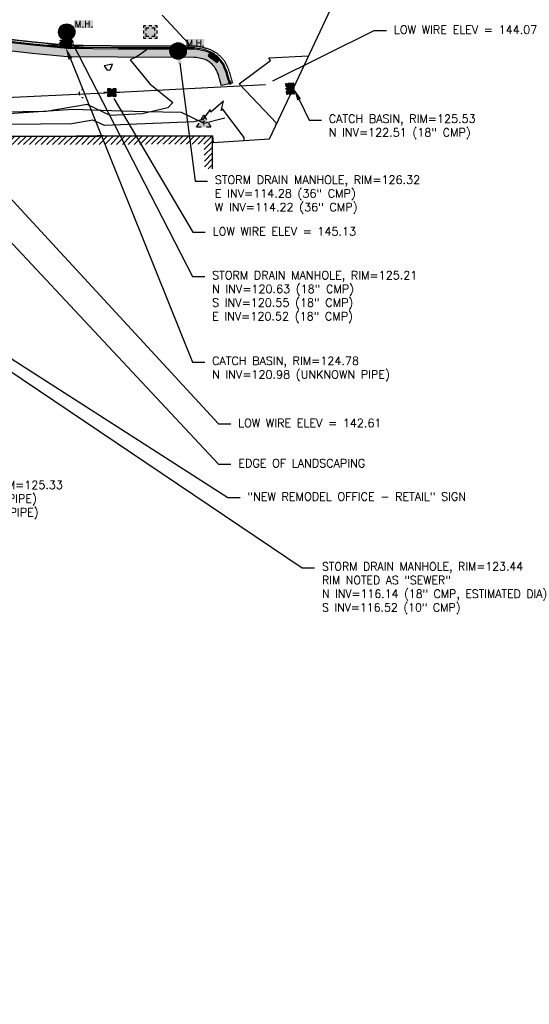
# Model space of a CAD drawing. Header units: feet. Extents: x 351431 to 355879, y 310968 to 329728.
# Tile 228 of 256: x 353380 to 353691, y 326314 to 326915. Entities that reach past the tile are written whole.
import ezdxf
from ezdxf.enums import TextEntityAlignment as Align

# ---------------------------------------------------------------- set-up
doc = ezdxf.new("R2010")
doc.units = ezdxf.units.FT
doc.header["$MEASUREMENT"] = 0
doc.linetypes.add('D25', pattern=[0.375, 0.25, -0.125])
for name, color, linetype in [('EHIST', 56, 'Continuous'), ('EHYSC', 161, 'Continuous'), ('EHYSW-WARN', 161, 'Continuous'), ('ELIST', 3, 'Continuous'), ('ELTCH-EG1', 253, 'Continuous'), ('ELTCN-EG1', 251, 'Continuous'), ('ELTNB-EG1', 55, 'Continuous'), ('ELUEO', 153, 'OE'), ('ELUTU', 153, 'UT'), ('ELYCB-BACK', 5, 'Continuous'), ('ELYCB-FL', 2, 'Continuous'), ('ELYSP', 1, 'D25'), ('ELYSW-BACK', 2, 'Continuous'), ('ELYSW-WARN', 161, 'Continuous'), ('ESFLJ', 5, 'Continuous'), ('ESMask', 155, 'Continuous'), ('ESUD', 5, 'Continuous'), ('ESUT', 2, 'Continuous'), ('ESUU', 13, 'Continuous'), ('ETIO', 3, 'Continuous'), ('ETIS', 2, 'Continuous'), ('ETU-LWE', 4, 'Continuous'), ('ETUD', 4, 'Continuous'), ('ETUS', 2, 'Continuous')]:
    doc.layers.add(name, color=color, linetype=linetype)
doc.styles.add('ANNO-TOPO', font='simplex.shx')
doc.styles.add('L60', font='simplex', dxfattribs={"height": 2.4})
doc.styles.add('L80', font='simplex', dxfattribs={"height": 4})
doc.styles.add('ROMANSM', font='romansm.shx')
doc.linetypes.add('OE', pattern='A,0.25,-0.07,0.07,-0.07,0.07,-0.07,0.07,-0.07,0.25,-0.06,["OE",ROMANSM,S=0.08,R=0,X=-0.02,Y=-0.04],-0.175', length=1.225)
doc.linetypes.add('UT', pattern='A,0.25,-0.07,0.07,-0.07,0.07,-0.07,0.25,-0.08,["UT",ROMANSM,S=0.08,R=0,X=-0.04,Y=-0.04],-0.15', length=1.08)

# ---------------------------------------------------------------- blocks, each defined once
blk = doc.blocks.new('ESUFJBOX2')
for points in [[(-0.079, 0.054), (-0.079, 0.079), (-0.054, 0.079)], [(-0.079, -0.018), (-0.079, 0.018)], [(-0.052, 0.018), (-0.052, 0.052), (-0.018, 0.052)], [(-0.018, 0.079), (0.018, 0.079)], [(0.018, 0.052), (0.052, 0.052), (0.052, 0.018)], [(0.054, 0.079), (0.079, 0.079), (0.079, 0.054)], [(0.079, 0.018), (0.079, -0.018)], [(-0.079, -0.079), (-0.079, -0.054)], [(-0.054, -0.079), (-0.079, -0.079)], [(-0.052, -0.052), (-0.052, -0.018)], [(-0.018, -0.052), (-0.052, -0.052)], [(0.018, -0.079), (-0.018, -0.079)], [(0.052, -0.018), (0.052, -0.052), (0.018, -0.052)], [(0.079, -0.054), (0.079, -0.079), (0.054, -0.079)]]:
    blk.add_lwpolyline(points)
at = {"layer": 'ESMask'}
blk.add_solid([(-0.079, -0.079), (-0.079, 0.079), (0.079, -0.079), (0.079, 0.079)], dxfattribs=at)
blk = doc.blocks.new('ESUDCI')
for p, q in [((-0.068, 0.083), (-0.068, 0.091)), ((-0.068, 0.091), (-0.026, 0.091)), ((-0.068, 0.024), (-0.068, 0.067)), ((-0.06, 0.06), (-0.068, 0.06)), ((-0.063, 0.03), (-0.068, 0.03)), ((-0.068, 0), (-0.068, 0.008)), ((-0.026, 0), (-0.068, 0)), ((-0.026, 0.03), (-0.05, 0.03)), ((-0.023, 0.06), (-0.047, 0.06)), ((0.01, 0.03), (-0.013, 0.03)), ((-0.01, 0.091), (0.01, 0.091)), ((0.013, 0.06), (-0.01, 0.06)), ((0.01, 0), (-0.01, 0)), ((0.047, 0.03), (0.023, 0.03)), ((0.026, 0.091), (0.068, 0.091)), ((0.05, 0.06), (0.026, 0.06)), ((0.068, 0.03), (0.06, 0.03)), ((0.068, 0.06), (0.063, 0.06)), ((0.068, 0.091), (0.068, 0.083)), ((0.068, 0.067), (0.068, 0.024)), ((0.068, 0.008), (0.068, 0)), ((0.068, 0), (0.026, 0))]:
    blk.add_line(p, q)
at = {"layer": 'ESMask'}
blk.add_solid([(-0.068, 0), (-0.068, 0.091), (0.068, 0), (0.068, 0.091)], dxfattribs=at)
blk = doc.blocks.new('ESUANCHOR')
for start, end in [(155, 205), (90, 115), (245, 270)]:
    blk.add_arc((0, 0), 0.0492, start, end)
blk = doc.blocks.new('ESUPOLE')
for p, q in [((-0.049, 0), (-0.098, 0)), ((-0.049, 0.049), (-0.017, 0.049)), ((-0.049, 0.017), (-0.049, 0.049)), ((0.017, 0.049), (0.049, 0.049)), ((0.049, 0.049), (0.049, 0.017)), ((0.098, 0), (0.049, 0)), ((-0.049, -0.049), (-0.049, -0.017)), ((-0.017, -0.049), (-0.049, -0.049)), ((0.049, -0.049), (0.017, -0.049)), ((0.049, -0.017), (0.049, -0.049))]:
    blk.add_line(p, q)
at = {"layer": 'ESMask'}
blk.add_solid([(-0.049, -0.049), (-0.049, 0.049), (0.049, -0.049), (0.049, 0.049)], dxfattribs=at)
blk = doc.blocks.new('ESUMHOLE')
at = {"ltscale": 0.5}
for radius in [0.1, 0.057]:
    blk.add_circle((0, 0), radius, dxfattribs=at)
at = {"layer": 'ESMask', "const_width": 0.1}
blk.add_lwpolyline([(-0.05, 0, 1), (0.05, 0, 1)], format="xyb", close=True, dxfattribs=at)
at = {"layer": 'ESMask', "color": 155}
blk.add_solid([(0.09, 0.05), (0.09, 0.145), (0.321, 0.05), (0.321, 0.145)], dxfattribs=at)
at = {"style": 'L80'}
blk.add_text('M.H.', height=0.08, dxfattribs=at).set_placement((0.097, 0.057))
blk = doc.blocks.new('ESUTPED')
for points in [[(-0.032, 0.044), (0, 0.1), (0.032, 0.044)], [(-0.032, -0.05), (-0.087, -0.05), (-0.058, -0.001)], [(0.058, -0.001), (0.087, -0.05), (0.032, -0.05)]]:
    blk.add_lwpolyline(points)
at = {"layer": 'ESMask'}
blk.add_solid([(-0.087, -0.05), (0, 0.1), (0.087, -0.05)], dxfattribs=at)
at = {"style": 'L60'}
blk.add_text('T', height=0.0528, dxfattribs=at).set_placement((0, 0), align=Align.MIDDLE)
blk = doc.blocks.new('_Origin')
at = {"lineweight": -2}
blk.add_line((0, 0), (-1, 0), dxfattribs=at)
blk.add_circle((0, 0), 0.5, dxfattribs=at)

msp = doc.modelspace()

# ---------------------------------------------------------------- hatches: boundary and pattern name
at = {"layer": 'EHIST'}
h = msp.add_hatch(dxfattribs=at)
h.set_pattern_fill('ANSI31', color=256, scale=20, style=0)
h.set_pattern_definition([(45, (353330.508, 326803.851), (-1.767767, 1.767767), [])])
h.paths.add_polyline_path([(353497.91, 326843.76), (353428.47, 326843.5), (353342.67, 326843.44), (353342.71, 326840.06), (353333.54, 326840.19), (353333.57, 326825.46), (353342.14, 326826.11), (353342.77, 326813.12), (353330.51, 326813.11), (353330.61, 326803.85), (353335.61, 326803.91), (353335.56, 326808.11), (353348.02, 326808.12), (353346.88, 326831.49), (353338.56, 326830.85), (353338.55, 326835.12), (353347.78, 326834.99), (353347.74, 326838.44), (353428.49, 326838.5), (353492.93, 326838.75), (353492.99, 326823.75), (353497.99, 326823.76)])
at = {"layer": 'EHYSC'}
h = msp.add_hatch(dxfattribs=at)
h.set_pattern_fill('AR-CONC', color=256, style=0)
h.set_pattern_definition([(50, (353000.736, 326874.569), (7.1726, -0.62752), [0.75, -8.25]), (355, (353000.736, 326874.569), (-1.38751, 7.52192), [0.6, -6.6]), (100.4514, (353001.334, 326874.517), (5.78509, 6.8944), [0.6374, -7.01142]), (46.1842, (353000.736, 326876.569), (10.67241, -1.65519), [1.125, -12.375]), (96.6356, (353001.625, 326876.431), (9.34663, 9.74118), [0.9561, -10.51713]), (351.1842, (353000.736, 326876.569), (9.34662, 9.74119), [0.9, -9.9]), (21, (353001.736, 326876.069), (5.96907, -4.02619), [0.75, -8.25]), (326, (353001.736, 326876.069), (2.43315, 7.2515), [0.6, -6.6]), (71.4514, (353002.2334, 326875.7335), (8.40223, 3.225305), [0.6374, -7.01142]), (37.5, (353000.736, 326874.569), (0.121599, 3.328939), [0, -6.52, 0, -6.7, 0, -6.625]), (7.5, (353000.736, 326874.569), (2.630695, 3.944117), [0, -3.82, 0, -6.37, 0, -2.525]), (327.5, (352998.506, 326874.569), (5.338224, -0.225549), [0, -2.5, 0, -7.8, 0, -10.35]), (317.5, (352997.506, 326874.569), (5.83186, 1.00105), [0, -3.25, 0, -5.18, 0, -7.35])])
h.paths.add_polyline_path([(353409.5, 326896.94), (353388.39, 326899.02), (353344.02, 326904.02, 0.039543), (353331.44, 326904.53), (353289.29, 326902.8), (353239.03, 326900.73), (353187.36, 326898.82), (353131.65, 326897.31), (353078.73, 326896.29), (353035.68, 326895.77, 0.127583), (353013.93, 326889.41), (353010.76, 326887.34), (353005.65, 326882.91), (353000.74, 326876.37), (353002.81, 326875.15, 0.341419), (353005.94, 326875.71), (353009.21, 326879.51), (353013.64, 326883.45), (353016.48, 326885.18, -0.124114), (353035.85, 326890.79), (353079.01, 326891.32), (353131.96, 326892.31), (353187.64, 326893.82), (353239.13, 326895.69), (353289.63, 326897.81), (353331.65, 326899.54, -0.045105), (353343.43, 326899.05), (353387.94, 326894.07), (353409.31, 326892.04), (353439.99, 326891.67), (353486.67, 326891.63), (353488.08, 326891.5), (353488.97, 326891.36), (353491.86, 326890.81), (353492.63, 326890.62), (353493.42, 326890.36), (353494.23, 326890), (353495.34, 326889.39), (353495.99, 326888.96), (353496.6, 326888.48), (353497.18, 326887.97), (353497.75, 326887.39), (353498.33, 326886.76), (353499.14, 326885.78), (353499.59, 326885.14), (353500, 326884.48), (353500.38, 326883.8), (353500.73, 326883.07), (353501.07, 326882.28), (353501.32, 326881.61), (353501.83, 326880.11), (353502.29, 326878.53), (353503.02, 326875.77), (353503.3, 326874.57), (353508.15, 326875.51), (353507.81, 326876.86), (353506.95, 326879.97), (353506.41, 326881.75), (353505.83, 326883.44), (353505.54, 326884.2), (353504.72, 326886.18), (353504.3, 326887.08), (353503.83, 326887.95), (353503.29, 326888.79), (353502.64, 326889.63), (353502.27, 326890.05), (353501.43, 326890.93), (353500.58, 326891.69), (353499.71, 326892.37), (353498.81, 326892.98), (353497.85, 326893.55), (353496.25, 326894.38), (353495.22, 326894.83), (353494.24, 326895.17), (353493.27, 326895.44), (353489.65, 326896.24), (353488.58, 326896.44), (353486.88, 326896.64), (353440.45, 326896.59)])
at = {"layer": 'EHYSW-WARN'}
h = msp.add_hatch(dxfattribs=at)
h.set_pattern_fill('ANSI37', color=256, scale=3, style=0)
h.paths.add_polyline_path([(353496.41, 326894.28), (353495.25, 326892.66), (353500.83, 326888.6), (353502.01, 326890.15)])

# ---------------------------------------------------------------- linework, layer by layer
at = {"layer": 'EHYSC'}
msp.add_line((353508.15, 326875.51), (353503.3, 326874.57), dxfattribs=at)
at = {"layer": 'ELIST', "flags": 128}
msp.add_lwpolyline([(353497.99, 326823.76), (353497.91, 326843.76), (353428.47, 326843.5), (353342.67, 326843.44), (353342.71, 326840.06), (353333.54, 326840.19), (353333.57, 326825.46), (353342.14, 326826.11), (353342.77, 326813.12), (353330.51, 326813.11), (353330.61, 326803.85)], dxfattribs=at)
at = {"layer": 'ELTCH-EG1', "elevation": 125, "flags": 128}
msp.add_lwpolyline([(353396.02, 326899), (353399.94, 326899.22), (353409.5, 326898.85), (353418.99, 326897.98), (353421.29, 326897.54), (353415.12, 326897.46), (353409.5, 326897.41), (353408.89, 326897.34), (353403.34, 326897.97), (353394.25, 326899.13), (353396.02, 326899)], dxfattribs=at)
at = {"layer": 'ELTCN-EG1', "flags": 128}
for points, elevation in [([(353467.2, 326917.37), (353483.48, 326899.85), (353483.09, 326898.74), (353483.57, 326897.45), (353484.01, 326897.35), (353485.16, 326897.35), (353480.09, 326897.11), (353457.33, 326896.61), (353457.5, 326896.08), (353453.31, 326893.04), (353451.19, 326891.66), (353447.85, 326890.13), (353459.64, 326875.43), (353473.69, 326864.06), (353470.75, 326860.8), (353455.16, 326857.11), (353435.58, 326856.25), (353421.49, 326862.93), (353396.48, 326858.58), (353367.89, 326858.23)], 126), ([(353433.81, 326883.86), (353435.6, 326883.99), (353436.88, 326887.39), (353431.94, 326886.37), (353433.81, 326883.86)], 126), ([(353536.43, 326849.74), (353536.9, 326851.6), (353514.18, 326875.59), (353533.27, 326889.72), (353532.33, 326891.29), (353556.54, 326892.53)], 126), ([(353508.81, 326875.62), (353508.48, 326876.98), (353508.48, 326877.01), (353508.46, 326877.07), (353508.26, 326877.81), (353508.53, 326877.39), (353508.66, 326877.05), (353509.12, 326876.14), (353509.27, 326875.72), (353508.69, 326875.15), (353508.81, 326875.62)], 126), ([(353517.31, 326840.94), (353517.22, 326842.78), (353504.13, 326860.17), (353503.24, 326859.3), (353504.74, 326864.93), (353496.96, 326858.22), (353496.52, 326859.94), (353491.99, 326853.67), (353486.64, 326852.41), (353432.1, 326850), (353424.91, 326853.41), (353412.16, 326851.19), (353354.68, 326850.48)], 127), ([(353474.77, 326843.68), (353431.49, 326843.88), (353428.61, 326843.75), (353428.34, 326843.88), (353427.85, 326843.8), (353402.07, 326843.48)], 128)]:
    msp.add_lwpolyline(points, dxfattribs=dict(at, elevation=elevation))
at = {"layer": 'ELTNB-EG1'}
msp.add_polyline3d([(353342.67, 326843.44, 127.91), (353428.47, 326843.5, 128.04), (353497.91, 326843.76, 127.98), (353498.32, 326839.66, 127.97), (353532.78, 326841.99, 126.21), (353547.25, 326872.76, 125.38), (353547.32, 326872.92, 125.35), (353573.38, 326928.36, 127.19)], dxfattribs=at)
at = {"layer": 'ELUEO', "flags": 128}
msp.add_lwpolyline([(353204.14, 326859.29), (353436.59, 326870.2), (353530.23, 326875.1)], dxfattribs=at)
at = {"layer": 'ELUTU', "flags": 128}
msp.add_lwpolyline([(353067.97, 326330.84), (353068.84, 326555.86), (353068.22, 326618.95), (353066.93, 326750.13), (353066.78, 326750.47), (353065.61, 326774.95), (353056.26, 326831.77), (353057.58, 326840.61), (353061.8, 326848.04), (353068.08, 326857.62), (353079.76, 326864.96), (353123.91, 326869.03), (353168.9, 326867.79), (353209.44, 326864.31), (353248.52, 326861.52), (353297.12, 326856.55), (353345.76, 326855.6), (353391.81, 326858.7), (353413.08, 326859.96), (353436.45, 326859.34), (353456.55, 326858.53), (353478.92, 326858.17), (353492.62, 326851.51), (353505.4, 326854.77)], dxfattribs=at)
at = {"layer": 'ELYCB-BACK', "flags": 128}
msp.add_lwpolyline([(353508.15, 326875.51), (353507.81, 326876.86), (353506.95, 326879.97), (353506.41, 326881.75), (353505.83, 326883.44), (353505.54, 326884.2), (353504.72, 326886.18), (353504.3, 326887.08), (353503.83, 326887.95), (353503.29, 326888.79), (353502.64, 326889.63), (353502.27, 326890.05), (353501.43, 326890.93), (353500.58, 326891.69), (353499.71, 326892.37), (353498.81, 326892.98), (353497.85, 326893.55), (353496.25, 326894.38), (353495.22, 326894.83), (353494.24, 326895.17), (353493.27, 326895.44), (353489.65, 326896.24), (353488.58, 326896.44), (353486.88, 326896.64), (353440.45, 326896.59), (353409.5, 326896.94), (353388.39, 326899.02), (353344.02, 326904.02, 0.039543)], format="xyb", dxfattribs=at)
at = {"layer": 'ELYCB-FL', "flags": 128}
msp.add_lwpolyline([(353508.85, 326875.63), (353508.49, 326877.01), (353507.59, 326880.19), (353507.02, 326882.01), (353506.41, 326883.74), (353506.1, 326884.51), (353505.23, 326886.52), (353504.77, 326887.43), (353504.27, 326888.3), (353503.69, 326889.15), (353503.02, 326890), (353502.64, 326890.43), (353501.77, 326891.34), (353500.91, 326892.14), (353500.03, 326892.85), (353499.11, 326893.5), (353498.13, 326894.11), (353496.5, 326895), (353495.45, 326895.48), (353494.44, 326895.85), (353493.44, 326896.15), (353489.72, 326897), (353489.21, 326897.1), (353488.09, 326897.25), (353486.95, 326897.35), (353440.46, 326897.35), (353409.49, 326897.65), (353388.43, 326899.75), (353344.19, 326904.69, 0.027314)], format="xyb", dxfattribs=at)
at = {"layer": 'ELYSP', "flags": 128}
msp.add_lwpolyline([(353322.4, 326782.03), (353322.2, 326818.11), (353303.72, 326818.16), (353302.33, 326819.78), (353302.29, 326834.78), (353268.86, 326834.74), (353220.8, 326834.89), (353162.36, 326835.26), (353112.09, 326835.57), (353095.35, 326835.7), (353095.27, 326826.2), (353094.9, 326816.22), (353084.59, 326816.44), (353076.05, 326816.42), (353075.55, 326765.7), (353076.65, 326709.91), (353076.84, 326673.15), (353082.58, 326620.35), (353085.52, 326568.56), (353086.59, 326517.98), (353086.29, 326469.72), (353086.46, 326444.77), (353086.53, 326395.33), (353086.73, 326339.41), (353086.53, 326338.93), (353077.94, 326329.92), (353064.95, 326320.61), (353049.46, 326314.86), (353037.29, 326314.41), (353031.39, 326316.33), (353023.33, 326323.94), (353023.01, 326329.27), (353019.94, 326337.23), (353017.64, 326396.78), (353016.5, 326422.46), (353013.99, 326473.02), (353010.67, 326525.17), (353008.35, 326576.87), (353005.56, 326629.61), (353003.39, 326682.25), (353000.5, 326733.81, 0.010208), (352994.73, 326842.28), (352993.62, 326851.55), (352993.53, 326861.06), (352999.2, 326877.37), (353004.15, 326884.18), (353009.5, 326889.06), (353012.85, 326891.23, -0.134365), (353035.63, 326897.77), (353078.69, 326898.29), (353131.58, 326899.34), (353187.28, 326900.83), (353238.91, 326902.72), (353289.15, 326904.69), (353331.38, 326906.53, -0.040245), (353344.34, 326906.03), (353388.59, 326901.08), (353409.5, 326899.08), (353440.35, 326898.71), (353487.09, 326898.74), (353488.87, 326898.5), (353489.98, 326898.27), (353493.9, 326897.33), (353494.96, 326897.02), (353496.03, 326896.63), (353497.14, 326896.12), (353498.85, 326895.21), (353499.89, 326894.58), (353500.85, 326893.91), (353501.78, 326893.18), (353502.69, 326892.35), (353503.61, 326891.41), (353504.02, 326890.95), (353504.74, 326890.02), (353505.36, 326889.1), (353505.9, 326888.15), (353506.4, 326887.16), (353507.35, 326884.98), (353507.66, 326884.19), (353508.27, 326882.43), (353508.85, 326880.57), (353509.75, 326877.32), (353510.1, 326875.91)], format="xyb", dxfattribs=at)
at = {"layer": 'ELYSW-BACK', "flags": 128}
msp.add_lwpolyline([(353503.3, 326874.57), (353503.02, 326875.77), (353502.29, 326878.53), (353501.83, 326880.11), (353501.32, 326881.61), (353501.07, 326882.28), (353500.73, 326883.07), (353500.38, 326883.8), (353500, 326884.48), (353499.59, 326885.14), (353499.14, 326885.78), (353498.33, 326886.76), (353497.75, 326887.39), (353497.18, 326887.97), (353496.6, 326888.48), (353495.99, 326888.96), (353495.34, 326889.39), (353494.23, 326890), (353493.42, 326890.36), (353492.63, 326890.62), (353491.86, 326890.81), (353488.97, 326891.36), (353488.08, 326891.5), (353486.67, 326891.63), (353439.99, 326891.67), (353409.31, 326892.04), (353387.94, 326894.07), (353343.43, 326899.05, 0.045105)], format="xyb", dxfattribs=at)
at = {"layer": 'ELYSW-WARN', "flags": 128}
msp.add_lwpolyline([(353496.41, 326894.28), (353495.25, 326892.66), (353500.83, 326888.6), (353502.01, 326890.15)], close=True, dxfattribs=at)
at = {"layer": 'ETIO', "linetype": 'ByBlock', "lineweight": -2}
msp.add_line((353501.7, 326643.71), (353509.2, 326643.71), dxfattribs=at)
msp.add_lwpolyline([(353299.99, 326859.01), (353501.7, 326643.71)], dxfattribs=at)
msp.add_lwpolyline([(353299.99, 326859.01), (353501.7, 326643.71)], dxfattribs=at)
at = {"layer": 'ETIS', "linetype": 'ByBlock', "lineweight": -2}
msp.add_line((353507.24, 326623.39), (353514.74, 326623.39), dxfattribs=at)
msp.add_lwpolyline([(353194.72, 326823.66), (353507.24, 326623.39)], dxfattribs=at)
at = {"layer": 'ETU-LWE', "linetype": 'ByBlock', "lineweight": -2}
for p, q in [((353596.54, 326907.99), (353604.04, 326907.99)), ((353486.05, 326785.03), (353493.55, 326785.03)), ((353501.54, 326668.24), (353509.04, 326668.24))]:
    msp.add_line(p, q, dxfattribs=at)
for points in [[(353534.71, 326877.32), (353596.54, 326907.99)], [(353437.73, 326866.47), (353486.05, 326785.03)], [(353323.12, 326861.56), (353501.54, 326668.24)]]:
    msp.add_lwpolyline(points, dxfattribs=at)
at = {"layer": 'ETUD', "linetype": 'ByBlock', "lineweight": -2}
for p, q in [((353556.82, 326853.38), (353564.32, 326853.38)), ((353487.39, 326816.19), (353494.89, 326816.19)), ((353485.69, 326757.98), (353493.19, 326757.98)), ((353485.69, 326705.84), (353493.19, 326705.84)), ((353552.68, 326580.49), (353560.18, 326580.49))]:
    msp.add_line(p, q, dxfattribs=at)
for points in [[(353412.5, 326900.36), (353485.69, 326757.98)], [(353411.28, 326890.65), (353485.69, 326705.84)], [(353477.97, 326888.06), (353487.39, 326816.19)], [(353550.78, 326865.92), (353556.82, 326853.38)], [(353135.6, 326861.31), (353552.68, 326580.49)]]:
    msp.add_lwpolyline(points, dxfattribs=at)
at = {"layer": 'ETUD'}
for points in [[(353411.39, 326899.79), (353409.07, 326907.03), (353413.61, 326900.93)], [(353410.12, 326890.19), (353408.48, 326897.61), (353412.44, 326891.12)], [(353476.73, 326887.89), (353476.99, 326895.49), (353479.21, 326888.22)], [(353549.65, 326865.38), (353547.52, 326872.68), (353551.9, 326866.47)]]:
    msp.add_solid(points, dxfattribs=at)

# ---------------------------------------------------------------- block references
at = {"layer": 'ESFLJ', "xscale": 50, "yscale": 50, "zscale": 50}
msp.add_blockref('ESUFJBOX2', (353460.02, 326907.03), dxfattribs=at)
at = {"layer": 'ESUD', "xscale": 50, "yscale": 50, "zscale": 50}
for name, p in [('ESUMHOLE', (353409.07, 326907.03)), ('ESUDCI', (353408.48, 326897.61)), ('ESUMHOLE', (353476.99, 326895.49))]:
    msp.add_blockref(name, p, dxfattribs=at)
at = {"layer": 'ESUD'}
for p, xscale, yscale, zscale, rotation in [((353476.9, 326897.34), 50, 50, 50, 180), ((353547.52, 326872.68), 49.99999999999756, 49.99999999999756, 49.99999999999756, 94.13193148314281)]:
    msp.add_blockref('ESUDCI', p, dxfattribs=dict(at, xscale=xscale, yscale=yscale, zscale=zscale, rotation=rotation))
at = {"layer": 'ESUT', "xscale": 50, "yscale": 50, "zscale": 50}
msp.add_blockref('ESUTPED', (353492.62, 326851.51), dxfattribs=at)
at = {"layer": 'ESUU', "xscale": 50, "yscale": 50, "zscale": 50}
for name, p in [('ESUANCHOR', (353419.09, 326869.6)), ('ESUPOLE', (353436.59, 326870.2))]:
    msp.add_blockref(name, p, dxfattribs=at)
at = {"layer": 'ETU-LWE', "color": 0, "xscale": 0.1, "yscale": 0.1, "zscale": 0.1}
for p, rotation in [((353530.23, 326875.1), 206.379613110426), ((353435.17, 326870.77), 120.6833046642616)]:
    msp.add_blockref('_Origin', p, dxfattribs=dict(at, rotation=rotation))

# ---------------------------------------------------------------- texts
at = {"layer": 'ETIO', "insert": (353513.7, 326646.71), "char_height": 5, "attachment_point": 1, "style": 'ANNO-TOPO'}
msp.add_mtext('EDGE OF LANDSCAPING', dxfattribs=at)
at = {"layer": 'ETIS', "insert": (353519.24, 326626.39), "char_height": 5, "attachment_point": 1, "style": 'ANNO-TOPO'}
msp.add_mtext('"NEW REMODEL OFFICE - RETAIL" SIGN', dxfattribs=at)
at = {"layer": 'ETU-LWE', "char_height": 5, "attachment_point": 1, "style": 'ANNO-TOPO'}
for s, insert in [('LOW WIRE ELEV = 144.07', (353608.54, 326910.99)), ('LOW WIRE ELEV = 145.13', (353498.05, 326788.03)), ('LOW WIRE ELEV = 142.61', (353513.54, 326671.24))]:
    msp.add_mtext(s, dxfattribs=dict(at, insert=insert))
at = {"layer": 'ETUD', "char_height": 5, "attachment_point": 1, "style": 'ANNO-TOPO'}
for s, insert in [('CATCH BASIN, RIM=125.53\\PN INV=122.51 (18" CMP)', (353568.82, 326856.72)), ('STORM DRAIN MANHOLE, RIM=126.32\\PE INV=114.28 (36" CMP)\\PW INV=114.22 (36" CMP)', (353499.39, 326819.52)), ('STORM DRAIN MANHOLE, RIM=125.21\\PN INV=120.63 (18" CMP)\\PS INV=120.55 (18" CMP)\\PE INV=120.52 (18" CMP)', (353497.69, 326761.31)), ('CATCH BASIN, RIM=124.78\\PN INV=120.98 (UNKNOWN PIPE)', (353497.69, 326709.17)), ('STORM DRAIN MANHOLE, RIM=123.44\\PRIM NOTED AS "SEWER"\\PN INV=116.14 (18" CMP, ESTIMATED DIA)\\PS INV=116.52 (10" CMP)', (353564.68, 326583.83))]:
    msp.add_mtext(s, dxfattribs=dict(at, insert=insert))
at = {"layer": 'ETUS', "insert": (353304.35, 326633.51), "char_height": 5, "attachment_point": 1, "style": 'ANNO-TOPO'}
msp.add_mtext('SEWER MANHOLE, RIM=125.33\\PE INV=115.10 (10" PIPE)\\PW INV=114.92 (10" PIPE)', dxfattribs=at)

doc.saveas('drawing.dxf')
